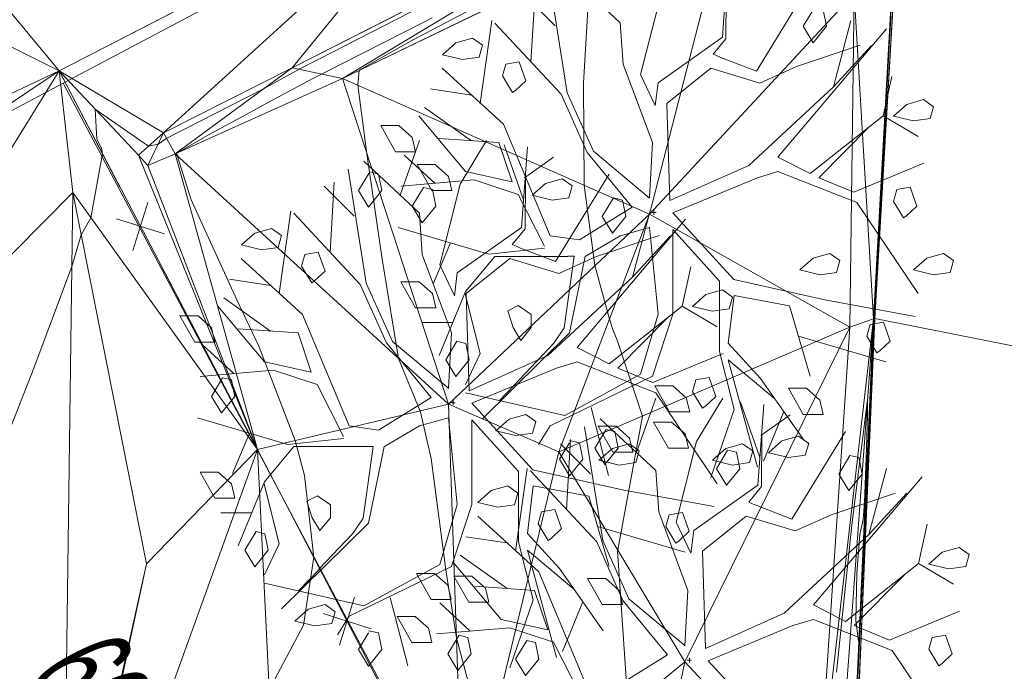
# Model space of a CAD drawing. Extents: x 79270 to 79680, y -3659241 to -3658954.
# Tile 21 of 34: x 79371 to 79388, y -3659057 to -3659046. Entities that reach past the tile are written whole.
import ezdxf
from ezdxf.enums import TextEntityAlignment as Align
from ezdxf.lldxf.tags import DXFTag

# ---------------------------------------------------------------- set-up
doc = ezdxf.new("R2010")
doc.units = 0
for name, color, linetype in [('3dFace', 7, 'Continuous'), ('BK', 7, 'Continuous'), ('BOTTOM_OF_RETAINING_WALL', 7, 'Continuous'), ('ERF_LINES', 7, 'Continuous'), ('ERF_TEXT', 7, 'Continuous'), ('FENCE', 7, 'Continuous'), ('GCONTOUR', 7, 'Continuous'), ('MCONTOUR', 7, 'Continuous'), ('TK', 7, 'Continuous'), ('TOP_OF_RETAINING_WALL', 7, 'Continuous'), ('TREES', 7, 'Continuous')]:
    doc.layers.add(name, color=color, linetype=linetype)
doc.styles.add('Arial', font='arial.ttf', dxfattribs={"height": 1})
tags = doc.linetypes.add('DOTTED500', pattern=[1.2, 0.7, -0.5]).pattern_tags.tags
tags[6:7] = [DXFTag(74, 4), DXFTag(75, 0), DXFTag(340, '0'), DXFTag(46, 0.0), DXFTag(50, 0.0), DXFTag(44, 0.0), DXFTag(45, 0.0)]
tags[4:5] = [DXFTag(74, 4), DXFTag(75, 0), DXFTag(340, '0'), DXFTag(46, 0.0), DXFTag(50, 0.0), DXFTag(44, 0.0), DXFTag(45, 0.0)]

msp = doc.modelspace()

# ---------------------------------------------------------------- linework, layer by layer
at = {"layer": '3dFace', "color": 142, "linetype": 'Continuous', "lineweight": 0, "transparency": 33554687}
for points in [[(79386.344, -3659043.042, 42.421), (79397.118, -3659047.207, 42.485), (79392.359, -3659039.732, 42.466), (79386.344, -3659043.042, 42.421)], [(79366.658, -3659044.007, 44.6), (79372.125, -3659046.734, 44.598), (79368.678, -3659042.576, 44.617), (79366.658, -3659044.007, 44.6)], [(79368.678, -3659042.576, 44.617), (79372.125, -3659046.734, 44.598), (79378.835, -3659043.276, 44.591), (79368.678, -3659042.576, 44.617)], [(79378.835, -3659043.276, 44.591), (79376.059, -3659046.684, 44.655), (79383.535, -3659042.873, 44.696), (79378.835, -3659043.276, 44.591)], [(79383.535, -3659042.873, 44.696), (79376.059, -3659046.684, 44.655), (79376.906, -3659046.859, 43.534), (79383.535, -3659042.873, 44.696)], [(79383.535, -3659042.873, 44.696), (79376.906, -3659046.859, 43.534), (79383.493, -3659043.683, 42.742), (79383.535, -3659042.873, 44.696)], [(79385.543, -3659045.43, 42.539), (79385.869, -3659050.915, 42.535), (79386.307, -3659043.022, 42.561), (79385.543, -3659045.43, 42.539)], [(79386.307, -3659043.022, 42.561), (79385.869, -3659050.915, 42.535), (79385.892, -3659050.912, 42.391), (79386.307, -3659043.022, 42.561)], [(79386.307, -3659043.022, 42.561), (79385.892, -3659050.912, 42.391), (79386.344, -3659043.042, 42.421), (79386.307, -3659043.022, 42.561)], [(79386.344, -3659043.042, 42.421), (79385.892, -3659050.912, 42.391), (79392.866, -3659052.293, 42.429), (79386.344, -3659043.042, 42.421)], [(79386.344, -3659043.042, 42.421), (79392.866, -3659052.293, 42.429), (79397.118, -3659047.207, 42.485), (79386.344, -3659043.042, 42.421)], [(79372.125, -3659046.734, 44.598), (79373.89, -3659047.776, 44.682), (79378.835, -3659043.276, 44.591), (79372.125, -3659046.734, 44.598)], [(79378.835, -3659043.276, 44.591), (79373.89, -3659047.776, 44.682), (79376.059, -3659046.684, 44.655), (79378.835, -3659043.276, 44.591)], [(79376.906, -3659046.859, 43.534), (79382.087, -3659049.148, 42.856), (79383.493, -3659043.683, 42.742), (79376.906, -3659046.859, 43.534)], [(79383.493, -3659043.683, 42.742), (79382.087, -3659049.148, 42.856), (79385.543, -3659045.43, 42.539), (79383.493, -3659043.683, 42.742)], [(79366.658, -3659044.007, 44.6), (79365.286, -3659049.965, 44.713), (79372.125, -3659046.734, 44.598), (79366.658, -3659044.007, 44.6)], [(79385.543, -3659045.43, 42.539), (79382.087, -3659049.148, 42.856), (79385.468, -3659051.055, 42.55), (79385.543, -3659045.43, 42.539)], [(79385.543, -3659045.43, 42.539), (79385.468, -3659051.055, 42.55), (79385.869, -3659050.915, 42.535), (79385.543, -3659045.43, 42.539)], [(79366.87, -3659050.25, 44.118), (79372.125, -3659046.734, 44.598), (79365.286, -3659049.965, 44.713), (79366.87, -3659050.25, 44.118)], [(79372.125, -3659046.734, 44.598), (79366.87, -3659050.25, 44.118), (79368.376, -3659052.805, 44.689), (79372.125, -3659046.734, 44.598)], [(79368.376, -3659052.805, 44.689), (79372.358, -3659048.786, 44.538), (79372.125, -3659046.734, 44.598), (79368.376, -3659052.805, 44.689)], [(79375.473, -3659053.12, 44.15), (79372.125, -3659046.734, 44.598), (79372.358, -3659048.786, 44.538), (79375.473, -3659053.12, 44.15)], [(79372.125, -3659046.734, 44.598), (79373.465, -3659048.154, 44.382), (79373.89, -3659047.776, 44.682), (79372.125, -3659046.734, 44.598)], [(79372.125, -3659046.734, 44.598), (79375.473, -3659053.12, 44.15), (79373.465, -3659048.154, 44.382), (79372.125, -3659046.734, 44.598)], [(79376.059, -3659046.684, 44.655), (79373.89, -3659047.776, 44.682), (79374.087, -3659048.131, 44.004), (79376.059, -3659046.684, 44.655)], [(79376.059, -3659046.684, 44.655), (79374.087, -3659048.131, 44.004), (79376.906, -3659046.859, 43.534), (79376.059, -3659046.684, 44.655)], [(79374.087, -3659048.131, 44.004), (79378.697, -3659052.358, 43.387), (79376.906, -3659046.859, 43.534), (79374.087, -3659048.131, 44.004)], [(79376.906, -3659046.859, 43.534), (79378.697, -3659052.358, 43.387), (79382.087, -3659049.148, 42.856), (79376.906, -3659046.859, 43.534)], [(79373.89, -3659047.776, 44.682), (79373.465, -3659048.154, 44.382), (79373.621, -3659048.328, 44.157), (79373.89, -3659047.776, 44.682)], [(79373.89, -3659047.776, 44.682), (79373.621, -3659048.328, 44.157), (79374.087, -3659048.131, 44.004), (79373.89, -3659047.776, 44.682)], [(79373.465, -3659048.154, 44.382), (79375.473, -3659053.12, 44.15), (79373.621, -3659048.328, 44.157), (79373.465, -3659048.154, 44.382)], [(79374.087, -3659048.131, 44.004), (79373.621, -3659048.328, 44.157), (79375.473, -3659053.12, 44.15), (79374.087, -3659048.131, 44.004)], [(79374.087, -3659048.131, 44.004), (79375.473, -3659053.12, 44.15), (79378.697, -3659052.358, 43.387), (79374.087, -3659048.131, 44.004)], [(79368.376, -3659052.805, 44.689), (79372.189, -3659061.401, 44.153), (79372.358, -3659048.786, 44.538), (79368.376, -3659052.805, 44.689)], [(79373.601, -3659055.047, 44.205), (79372.358, -3659048.786, 44.538), (79372.189, -3659061.401, 44.153), (79373.601, -3659055.047, 44.205)], [(79373.601, -3659055.047, 44.205), (79375.473, -3659053.12, 44.15), (79372.358, -3659048.786, 44.538), (79373.601, -3659055.047, 44.205)], [(79382.087, -3659049.148, 42.856), (79378.697, -3659052.358, 43.387), (79380.561, -3659053.158, 43.181), (79382.087, -3659049.148, 42.856)], [(79382.087, -3659049.148, 42.856), (79380.561, -3659053.158, 43.181), (79385.468, -3659051.055, 42.55), (79382.087, -3659049.148, 42.856)], [(79366.241, -3659056.842, 44.5), (79372.189, -3659061.401, 44.153), (79366.87, -3659050.25, 44.118), (79366.241, -3659056.842, 44.5)], [(79368.376, -3659052.805, 44.689), (79366.87, -3659050.25, 44.118), (79372.189, -3659061.401, 44.153), (79368.376, -3659052.805, 44.689)], [(79385.468, -3659051.055, 42.55), (79384.928, -3659059.114, 42.577), (79385.869, -3659050.915, 42.535), (79385.468, -3659051.055, 42.55)], [(79385.869, -3659050.915, 42.535), (79384.928, -3659059.114, 42.577), (79385.276, -3659058.994, 42.328), (79385.869, -3659050.915, 42.535)], [(79385.869, -3659050.915, 42.535), (79385.276, -3659058.994, 42.328), (79385.367, -3659061.963, 42.464), (79385.869, -3659050.915, 42.535)], [(79385.869, -3659050.915, 42.535), (79385.367, -3659061.963, 42.464), (79385.892, -3659050.912, 42.391), (79385.869, -3659050.915, 42.535)], [(79385.892, -3659050.912, 42.391), (79385.367, -3659061.963, 42.464), (79385.412, -3659061.969, 42.311), (79385.892, -3659050.912, 42.391)], [(79385.892, -3659050.912, 42.391), (79385.412, -3659061.969, 42.311), (79392.866, -3659052.293, 42.429), (79385.892, -3659050.912, 42.391)], [(79385.468, -3659051.055, 42.55), (79380.561, -3659053.158, 43.181), (79382.686, -3659056.702, 42.793), (79385.468, -3659051.055, 42.55)], [(79385.468, -3659051.055, 42.55), (79382.686, -3659056.702, 42.793), (79384.928, -3659059.114, 42.577), (79385.468, -3659051.055, 42.55)], [(79375.473, -3659053.12, 44.15), (79378.952, -3659059.784, 43.6), (79378.697, -3659052.358, 43.387), (79375.473, -3659053.12, 44.15)], [(79378.697, -3659052.358, 43.387), (79378.952, -3659059.784, 43.6), (79380.561, -3659053.158, 43.181), (79378.697, -3659052.358, 43.387)], [(79392.866, -3659052.293, 42.429), (79385.412, -3659061.969, 42.311), (79389.718, -3659063.152, 42.381), (79392.866, -3659052.293, 42.429)], [(79371.866, -3659063.104, 43.888), (79375.473, -3659053.12, 44.15), (79373.601, -3659055.047, 44.205), (79371.866, -3659063.104, 43.888)], [(79371.866, -3659063.104, 43.888), (79375.834, -3659060.497, 43.877), (79375.473, -3659053.12, 44.15), (79371.866, -3659063.104, 43.888)], [(79375.834, -3659060.497, 43.877), (79378.952, -3659059.784, 43.6), (79375.473, -3659053.12, 44.15), (79375.834, -3659060.497, 43.877)], [(79380.561, -3659053.158, 43.181), (79378.952, -3659059.784, 43.6), (79382.686, -3659056.702, 42.793), (79380.561, -3659053.158, 43.181)], [(79372.189, -3659061.401, 44.153), (79371.866, -3659063.104, 43.888), (79373.601, -3659055.047, 44.205), (79372.189, -3659061.401, 44.153)], [(79382.686, -3659056.702, 42.793), (79378.952, -3659059.784, 43.6), (79382.065, -3659059.69, 42.894), (79382.686, -3659056.702, 42.793)], [(79382.686, -3659056.702, 42.793), (79382.065, -3659059.69, 42.894), (79384.928, -3659059.114, 42.577), (79382.686, -3659056.702, 42.793)], [(79367.838, -3659060.694, 44.17), (79372.189, -3659061.401, 44.153), (79366.241, -3659056.842, 44.5), (79367.838, -3659060.694, 44.17)]]:
    msp.add_3dface(points, dxfattribs=at)
at = {"layer": 'BK', "color": 9, "linetype": 'DOTTED500', "lineweight": 9, "transparency": 33554687}
for p, q in [((79386.344, -3659043.042, 42.321), (79385.892, -3659050.912, 42.291)), ((79385.892, -3659050.912, 42.291), (79385.412, -3659061.969, 42.211))]:
    msp.add_line(p, q, dxfattribs=at)
at = {"layer": 'BOTTOM_OF_RETAINING_WALL', "color": 253, "linetype": 'DOTTED500', "lineweight": 9, "transparency": 33554687}
for p, q in [((79376.906, -3659046.859, 43.434), (79383.493, -3659043.683, 42.642)), ((79374.087, -3659048.131, 43.904), (79376.906, -3659046.859, 43.434)), ((79373.621, -3659048.328, 44.057), (79374.087, -3659048.131, 43.904))]:
    msp.add_line(p, q, dxfattribs=at)
at = {"layer": 'ERF_LINES', "color": 9, "linetype": 'Continuous', "lineweight": 9, "transparency": 33554687}
for p, q in [((79372.196, -3659046.94), (79382.999, -3659041.219)), ((79365.457, -3659050.508), (79372.196, -3659046.94)), ((79382.023, -3659065.498), (79372.196, -3659046.94))]:
    msp.add_line(p, q, dxfattribs=at)
at = {"layer": 'FENCE', "color": 1, "linetype": 'Continuous', "lineweight": 9, "transparency": 33554687}
for p, q in [((79372.125, -3659046.734, 44.495), (79375.236, -3659045.131, 44.498)), ((79373.151, -3659048.692, 44.578), (79372.125, -3659046.734, 44.05)), ((79373.373, -3659049.761, 44.314), (79373.626, -3659048.951, 44.05)), ((79373.905, -3659049.482, 44.314), (79373.095, -3659049.23, 44.05)), ((79375.473, -3659053.12, 44.267), (79373.848, -3659050.02, 44.05)), ((79376.638, -3659055.352, 44.122), (79375.473, -3659053.12, 43.5)), ((79376.858, -3659056.421, 43.811), (79377.112, -3659055.612, 43.5)), ((79377.39, -3659056.144, 43.811), (79376.58, -3659055.889, 43.5)), ((79378.952, -3659059.784, 43.756), (79377.332, -3659056.681, 43.5))]:
    msp.add_line(p, q, dxfattribs=at)
at = {"layer": 'GCONTOUR', "color": 9, "linetype": 'Continuous', "lineweight": 9, "transparency": 33554687}
for p, q in [((79378.077, -3659046.22, 43.5), (79382.854, -3659043.708, 43.5)), ((79378.275, -3659045.633, 44.5), (79376.51, -3659046.533, 44.5)), ((79385.983, -3659048.929, 42.5), (79386.158, -3659045.854, 42.5)), ((79377.189, -3659046.723, 43.5), (79378.077, -3659046.22, 43.5)), ((79376.51, -3659046.533, 44.5), (79376.179, -3659046.707, 44.5)), ((79376.179, -3659046.707, 44.5), (79375.589, -3659047.029, 44.5)), ((79377.166, -3659046.974, 43.5), (79377.189, -3659046.723, 43.5)), ((79375.589, -3659047.029, 44.5), (79373.943, -3659047.871, 44.5)), ((79377.321, -3659048.132, 43.5), (79377.166, -3659046.974, 43.5)), ((79373.632, -3659048.005, 44.5), (79372.733, -3659047.378, 44.5)), ((79372.733, -3659047.378, 44.5), (79372.761, -3659047.884, 44.5)), ((79372.761, -3659047.884, 44.5), (79372.842, -3659048.035, 44.5)), ((79373.943, -3659047.871, 44.5), (79373.797, -3659047.967, 44.5)), ((79372.842, -3659048.035, 44.5), (79372.858, -3659048.131, 44.5)), ((79373.797, -3659047.967, 44.5), (79373.632, -3659048.005, 44.5)), ((79372.858, -3659048.131, 44.5), (79372.663, -3659049.211, 44.5)), ((79377.579, -3659049.91, 43.5), (79377.321, -3659048.132, 43.5)), ((79385.875, -3659050.914, 42.5), (79385.983, -3659048.929, 42.5)), ((79372.663, -3659049.211, 44.5), (79372.5, -3659049.501, 44.5)), ((79372.5, -3659049.501, 44.5), (79372.341, -3659050.032, 44.5)), ((79372.341, -3659050.032, 44.5), (79371.697, -3659051.747, 44.5)), ((79377.853, -3659051.585, 43.5), (79377.579, -3659049.91, 43.5)), ((79385.86, -3659051.281, 42.5), (79385.871, -3659051.016, 42.5)), ((79385.871, -3659051.016, 42.5), (79385.874, -3659050.931, 42.5)), ((79385.874, -3659050.931, 42.5), (79385.875, -3659050.914, 42.5)), ((79385.642, -3659055.978, 42.5), (79385.86, -3659051.281, 42.5)), ((79378.22, -3659052.471, 43.5), (79377.853, -3659051.585, 43.5)), ((79371.697, -3659051.747, 44.5), (79371.029, -3659053.453, 44.5)), ((79385.502, -3659054.393, 42.5), (79385.769, -3659052.282, 42.5)), ((79385.769, -3659052.282, 42.5), (79385.768, -3659052.551, 42.5)), ((79378.225, -3659052.489, 43.5), (79378.22, -3659052.471, 43.5)), ((79378.402, -3659053.273, 43.5), (79378.225, -3659052.489, 43.5)), ((79385.768, -3659052.551, 42.5), (79385.746, -3659053.261, 42.5)), ((79378.649, -3659055.151, 43.5), (79378.402, -3659053.273, 43.5)), ((79385.746, -3659053.261, 42.5), (79385.716, -3659054.006, 42.5)), ((79385.716, -3659054.006, 42.5), (79385.696, -3659054.301, 42.5)), ((79385.696, -3659054.301, 42.5), (79385.636, -3659054.556, 42.5)), ((79385.241, -3659056.875, 42.5), (79385.502, -3659054.393, 42.5)), ((79385.636, -3659054.556, 42.5), (79385.586, -3659055.213, 42.5)), ((79378.832, -3659056.297, 43.5), (79378.649, -3659055.151, 43.5)), ((79385.586, -3659055.213, 42.5), (79385.572, -3659056.007, 42.5)), ((79385.572, -3659056.007, 42.5), (79385.614, -3659056.354, 42.5)), ((79385.628, -3659056.259, 42.5), (79385.642, -3659055.978, 42.5)), ((79379.336, -3659058.202, 43.5), (79378.832, -3659056.297, 43.5)), ((79385.614, -3659056.354, 42.5), (79385.621, -3659056.365, 42.5)), ((79385.621, -3659056.365, 42.5), (79385.628, -3659056.259, 42.5))]:
    msp.add_line(p, q, dxfattribs=at)
at = {"layer": 'MCONTOUR', "color": 9, "linetype": 'Continuous', "lineweight": 9, "transparency": 33554687}
for p, q in [((79380.972, -3659046.939, 43), (79381.079, -3659045.226, 43)), ((79376.554, -3659046.786, 44), (79378.303, -3659045.899, 44)), ((79378.303, -3659045.899, 44), (79378.422, -3659045.839, 44)), ((79376.093, -3659047.031, 44), (79376.41, -3659046.862, 44)), ((79376.41, -3659046.862, 44), (79376.554, -3659046.786, 44)), ((79375.695, -3659047.245, 44), (79376.093, -3659047.031, 44)), ((79380.987, -3659048.662, 43), (79380.972, -3659046.939, 43)), ((79375.218, -3659047.503, 44), (79375.695, -3659047.245, 44)), ((79374.66, -3659047.805, 44), (79375.218, -3659047.503, 44)), ((79374.111, -3659048.12, 44), (79374.66, -3659047.805, 44)), ((79374.117, -3659048.159, 44), (79374.111, -3659048.12, 44)), ((79374.357, -3659048.91, 44), (79374.117, -3659048.159, 44)), ((79381.168, -3659050.018, 43), (79380.987, -3659048.662, 43)), ((79375.124, -3659050.594, 44), (79374.357, -3659048.91, 44)), ((79381.411, -3659050.924, 43), (79381.168, -3659050.018, 43)), ((79375.499, -3659051.379, 44), (79375.124, -3659050.594, 44)), ((79381.476, -3659051.114, 43), (79381.411, -3659050.924, 43)), ((79381.544, -3659051.275, 43), (79381.476, -3659051.114, 43)), ((79376.107, -3659052.97, 44), (79375.499, -3659051.379, 44)), ((79381.969, -3659052.555, 43), (79381.544, -3659051.275, 43)), ((79381.552, -3659054.811, 43), (79381.969, -3659052.555, 43)), ((79376.267, -3659053.559, 44), (79376.107, -3659052.97, 44)), ((79376.422, -3659054.938, 44), (79376.267, -3659053.559, 44)), ((79381.551, -3659054.828, 43), (79381.552, -3659054.811, 43)), ((79381.728, -3659057.492, 43), (79381.551, -3659054.828, 43)), ((79376.252, -3659056.083, 44), (79376.422, -3659054.938, 44)), ((79375.671, -3659057.174, 44), (79376.252, -3659056.083, 44))]:
    msp.add_line(p, q, dxfattribs=at)
at = {"layer": 'TK', "color": 55, "linetype": 'Continuous', "lineweight": 9, "transparency": 33554687}
for p, q in [((79386.307, -3659043.022, 42.461), (79385.869, -3659050.915, 42.435)), ((79385.869, -3659050.915, 42.435), (79385.367, -3659061.963, 42.364))]:
    msp.add_line(p, q, dxfattribs=at)
at = {"layer": 'TOP_OF_RETAINING_WALL', "color": 253, "linetype": 'Continuous', "lineweight": 9, "transparency": 33554687}
for p, q in [((79376.059, -3659046.684, 44.555), (79383.535, -3659042.873, 44.596)), ((79373.89, -3659047.776, 44.582), (79376.059, -3659046.684, 44.555)), ((79373.465, -3659048.154, 44.282), (79373.89, -3659047.776, 44.582))]:
    msp.add_line(p, q, dxfattribs=at)
at = {"layer": 'TREES', "color": 112, "linetype": 'Continuous', "lineweight": 9, "transparency": 33554687}
for p, q in [((79383.319, -3659046.165), (79383.418, -3659044.805)), ((79381.595, -3659045.921), (79380.659, -3659045.048)), ((79380.7, -3659047.102), (79380.395, -3659045.181)), ((79380.088, -3659046.579), (79380.157, -3659045.398)), ((79383.378, -3659046.19), (79383.385, -3659045.332)), ((79383.893, -3659046.74), (79384.795, -3659045.263)), ((79380.496, -3659045.974), (79379.988, -3659045.469)), ((79381.939, -3659046.793), (79382.285, -3659045.432)), ((79384.872, -3659045.667), (79384.682, -3659045.981)), ((79385.077, -3659045.981), (79385.021, -3659045.702)), ((79379.23, -3659047.281), (79379.427, -3659045.885)), ((79385.191, -3659047.002), (79385.487, -3659045.885)), ((79380.598, -3659047.126), (79379.479, -3659045.926)), ((79381.644, -3659046.618), (79381.595, -3659045.921)), ((79386.088, -3659046.025), (79384.255, -3659048.188)), ((79384.682, -3659045.981), (79384.852, -3659046.26)), ((79384.852, -3659046.26), (79385.077, -3659045.981)), ((79379.101, -3659046.181), (79378.819, -3659046.26)), ((79379.27, -3659046.301), (79379.101, -3659046.181)), ((79382.235, -3659046.932), (79383.319, -3659046.165)), ((79383.163, -3659046.454), (79383.378, -3659046.19)), ((79378.819, -3659046.26), (79378.594, -3659046.46)), ((79379.213, -3659046.5), (79379.27, -3659046.301)), ((79384.569, -3659046.66), (79385.641, -3659046.301)), ((79385.191, -3659047.002), (79385.832, -3659046.304)), ((79378.594, -3659046.46), (79378.932, -3659046.54)), ((79378.932, -3659046.54), (79379.213, -3659046.5)), ((79383.267, -3659046.499), (79383.163, -3659046.454)), ((79383.273, -3659046.5), (79383.893, -3659046.74)), ((79379.624, -3659047.63), (79378.59, -3659046.688)), ((79379.665, -3659046.62), (79379.609, -3659046.819)), ((79379.89, -3659046.58), (79379.665, -3659046.62)), ((79380.003, -3659046.899), (79379.89, -3659046.58)), ((79382.137, -3659047.943), (79381.644, -3659046.618)), ((79382.383, -3659047.281), (79383.122, -3659046.688)), ((79383.122, -3659046.688), (79383.949, -3659046.939)), ((79383.949, -3659046.939), (79384.569, -3659046.66)), ((79379.609, -3659046.819), (79379.778, -3659047.099)), ((79379.834, -3659047.059), (79380.003, -3659046.899)), ((79382.186, -3659047.316), (79381.939, -3659046.793)), ((79386.029, -3659047.49), (79386.177, -3659046.827)), ((79379.082, -3659047.141), (79378.392, -3659047.037)), ((79379.778, -3659047.099), (79379.834, -3659047.059)), ((79382.186, -3659047.316), (79382.235, -3659046.932)), ((79383.763, -3659048.327), (79385.191, -3659047.002)), ((79381.039, -3659048.111), (79380.598, -3659047.126)), ((79381.141, -3659048.086), (79380.7, -3659047.102)), ((79386.712, -3659047.218), (79386.43, -3659047.298)), ((79386.881, -3659047.338), (79386.712, -3659047.218)), ((79379.085, -3659047.911), (79378.294, -3659047.35)), ((79382.433, -3659048.92), (79382.383, -3659047.281)), ((79386.43, -3659047.298), (79386.204, -3659047.498)), ((79386.825, -3659047.538), (79386.881, -3659047.338)), ((79378.984, -3659048.432), (79378.195, -3659047.49)), ((79384.797, -3659048.466), (79386.029, -3659047.49)), ((79386.029, -3659047.49), (79386.62, -3659047.839)), ((79386.204, -3659047.498), (79386.542, -3659047.578)), ((79386.542, -3659047.578), (79386.825, -3659047.538)), ((79377.556, -3659047.657), (79377.804, -3659048.097)), ((79377.556, -3659047.657), (79377.861, -3659047.657)), ((79378.086, -3659047.857), (79377.861, -3659047.657)), ((79380.412, -3659049.513), (79379.624, -3659047.63)), ((79384.945, -3659048.536), (79385.792, -3659047.678)), ((79378.142, -3659048.097), (79378.086, -3659047.857)), ((79379.548, -3659047.942), (79378.54, -3659047.874)), ((79377.881, -3659048.828), (79378.205, -3659047.909)), ((79378.895, -3659048.642), (79379.338, -3659047.909)), ((79379.548, -3659047.942), (79379.772, -3659048.606)), ((79379.963, -3659048.911), (79379.634, -3659047.979)), ((79379.929, -3659049.375), (79380.028, -3659048.015)), ((79382.086, -3659048.875), (79382.137, -3659047.943)), ((79377.804, -3659048.097), (79378.142, -3659048.097)), ((79378.465, -3659048.628), (79377.949, -3659048.153)), ((79379.978, -3659048.538), (79380.471, -3659048.189)), ((79381.795, -3659049.032), (79381.039, -3659048.111)), ((79382.09, -3659048.879), (79381.141, -3659048.086)), ((79384.255, -3659048.188), (79384.797, -3659048.466)), ((79377.31, -3659050.312), (79377.005, -3659048.391)), ((79378.205, -3659049.131), (79377.269, -3659048.258)), ((79378.169, -3659048.313), (79378.417, -3659048.752)), ((79378.169, -3659048.313), (79378.473, -3659048.313)), ((79378.699, -3659048.513), (79378.473, -3659048.313)), ((79382.433, -3659048.92), (79383.763, -3659048.327)), ((79385.536, -3659048.781), (79386.719, -3659048.292)), ((79377.367, -3659048.438), (79377.177, -3659048.752)), ((79377.367, -3659048.438), (79377.515, -3659048.473)), ((79377.571, -3659048.752), (79377.515, -3659048.473)), ((79378.755, -3659048.752), (79378.699, -3659048.513)), ((79379.772, -3659048.606), (79378.984, -3659048.432)), ((79379.988, -3659049.4), (79379.995, -3659048.542)), ((79380.616, -3659048.553), (79380.334, -3659048.632)), ((79380.503, -3659049.95), (79381.405, -3659048.473)), ((79380.785, -3659048.672), (79380.616, -3659048.553)), ((79382.481, -3659049.129), (79383.91, -3659048.536)), ((79383.91, -3659048.536), (79384.255, -3659048.432)), ((79384.255, -3659048.432), (79385.586, -3659048.955)), ((79384.945, -3659048.536), (79385.536, -3659048.781)), ((79377.106, -3659049.184), (79376.598, -3659048.679)), ((79376.698, -3659049.789), (79376.767, -3659048.608)), ((79379.131, -3659048.572), (79377.899, -3659048.676)), ((79378.276, -3659048.7), (79378.086, -3659049.014)), ((79378.276, -3659048.7), (79378.424, -3659048.735)), ((79378.549, -3659050.003), (79378.895, -3659048.642)), ((79379.87, -3659048.816), (79379.131, -3659048.572)), ((79380.334, -3659048.632), (79380.108, -3659048.832)), ((79380.728, -3659048.872), (79380.785, -3659048.672)), ((79386.486, -3659048.695), (79386.261, -3659048.735)), ((79386.599, -3659049.014), (79386.486, -3659048.695)), ((79377.177, -3659048.752), (79377.346, -3659049.031)), ((79377.346, -3659049.031), (79377.571, -3659048.752)), ((79378.417, -3659048.752), (79378.755, -3659048.752)), ((79378.481, -3659049.014), (79378.424, -3659048.735)), ((79380.314, -3659049.688), (79379.87, -3659048.816)), ((79380.108, -3659048.832), (79380.447, -3659048.912)), ((79380.447, -3659048.912), (79380.728, -3659048.872)), ((79381.482, -3659048.877), (79381.292, -3659049.191)), ((79381.482, -3659048.877), (79381.631, -3659048.912)), ((79386.261, -3659048.735), (79386.204, -3659048.935)), ((79378.086, -3659049.014), (79378.255, -3659049.294)), ((79378.255, -3659049.294), (79378.481, -3659049.014)), ((79381.795, -3659049.032), (79380.905, -3659049.583)), ((79381.687, -3659049.191), (79381.631, -3659048.912)), ((79385.586, -3659048.955), (79386.62, -3659050.49)), ((79386.204, -3659048.935), (79386.373, -3659049.214)), ((79386.43, -3659049.174), (79386.599, -3659049.014)), ((79375.84, -3659050.491), (79376.037, -3659049.095)), ((79377.208, -3659050.336), (79376.089, -3659049.136)), ((79378.254, -3659049.828), (79378.205, -3659049.131)), ((79381.292, -3659049.191), (79381.462, -3659049.47)), ((79381.462, -3659049.47), (79381.687, -3659049.191)), ((79381.801, -3659050.212), (79382.097, -3659049.095)), ((79382.163, -3659049.122), (79382.125, -3659049.122)), ((79382.163, -3659049.122), (79382.163, -3659049.084)), ((79382.163, -3659049.122), (79382.163, -3659049.159)), ((79382.163, -3659049.122), (79382.2, -3659049.122)), ((79383.511, -3659050.255), (79382.481, -3659049.129)), ((79386.373, -3659049.214), (79386.43, -3659049.174)), ((79375.711, -3659049.391), (79375.429, -3659049.47)), ((79375.88, -3659049.511), (79375.711, -3659049.391)), ((79379.378, -3659049.827), (79377.85, -3659049.374)), ((79378.845, -3659050.142), (79379.929, -3659049.375)), ((79382.698, -3659049.235), (79380.865, -3659051.398)), ((79382.088, -3659049.374), (79381.595, -3659049.513)), ((79382.088, -3659049.374), (79382.235, -3659050.839)), ((79375.429, -3659049.47), (79375.204, -3659049.67)), ((79375.823, -3659049.71), (79375.88, -3659049.511)), ((79379.773, -3659049.664), (79379.988, -3659049.4)), ((79380.905, -3659049.583), (79380.412, -3659049.513)), ((79381.595, -3659049.513), (79381.004, -3659049.862)), ((79381.179, -3659049.87), (79382.251, -3659049.511)), ((79381.801, -3659050.212), (79382.442, -3659049.514)), ((79382.481, -3659049.408), (79383.27, -3659050.281)), ((79382.481, -3659049.408), (79382.481, -3659050.839)), ((79375.204, -3659049.67), (79375.542, -3659049.75)), ((79375.542, -3659049.75), (79375.823, -3659049.71)), ((79378.73, -3659049.635), (79378.441, -3659050.315)), ((79380.314, -3659049.722), (79379.378, -3659049.827)), ((79379.877, -3659049.709), (79379.773, -3659049.664)), ((79379.883, -3659049.71), (79380.503, -3659049.95)), ((79376.275, -3659049.83), (79376.219, -3659050.029)), ((79376.5, -3659049.79), (79376.275, -3659049.83)), ((79376.613, -3659050.109), (79376.5, -3659049.79)), ((79378.747, -3659051.153), (79378.254, -3659049.828)), ((79379.477, -3659049.862), (79378.984, -3659050.455)), ((79380.711, -3659049.862), (79379.477, -3659049.862)), ((79380.559, -3659050.149), (79381.179, -3659049.87)), ((79380.816, -3659049.86), (79380.646, -3659051.067)), ((79380.711, -3659049.86), (79380.816, -3659049.86)), ((79381, -3659049.86), (79380.737, -3659051.151)), ((79381, -3659049.862), (79381.004, -3659049.862)), ((79385.133, -3659049.812), (79384.852, -3659049.893)), ((79385.302, -3659049.933), (79385.133, -3659049.812)), ((79387.05, -3659049.812), (79386.768, -3659049.893)), ((79387.219, -3659049.933), (79387.05, -3659049.812)), ((79376.234, -3659050.84), (79375.2, -3659049.898)), ((79376.219, -3659050.029), (79376.388, -3659050.309)), ((79378.796, -3659050.526), (79378.549, -3659050.003)), ((79378.993, -3659050.491), (79379.732, -3659049.898)), ((79379.732, -3659049.898), (79380.559, -3659050.149)), ((79382.639, -3659050.7), (79382.787, -3659050.037)), ((79384.852, -3659049.893), (79384.626, -3659050.092)), ((79385.246, -3659050.132), (79385.302, -3659049.933)), ((79386.768, -3659049.893), (79386.542, -3659050.092)), ((79387.163, -3659050.132), (79387.219, -3659049.933)), ((79376.444, -3659050.269), (79376.613, -3659050.109)), ((79378.796, -3659050.526), (79378.845, -3659050.142)), ((79380.373, -3659051.537), (79381.801, -3659050.212)), ((79384.626, -3659050.092), (79384.964, -3659050.172)), ((79384.964, -3659050.172), (79385.246, -3659050.132)), ((79386.542, -3659050.092), (79386.881, -3659050.172)), ((79386.881, -3659050.172), (79387.163, -3659050.132)), ((79375.692, -3659050.351), (79375.002, -3659050.247)), ((79376.388, -3659050.309), (79376.444, -3659050.269)), ((79377.649, -3659051.321), (79377.208, -3659050.336)), ((79377.751, -3659051.296), (79377.31, -3659050.312)), ((79377.894, -3659050.292), (79378.199, -3659050.292)), ((79377.894, -3659050.292), (79378.142, -3659050.731)), ((79378.424, -3659050.491), (79378.199, -3659050.292)), ((79383.27, -3659050.281), (79383.27, -3659051.467)), ((79383.511, -3659050.255), (79385.044, -3659050.594)), ((79378.481, -3659050.731), (79378.424, -3659050.491)), ((79378.984, -3659050.455), (79378.54, -3659051.536)), ((79378.97, -3659050.471), (79379.23, -3659051.501)), ((79379.043, -3659052.13), (79378.993, -3659050.491)), ((79383.04, -3659050.508), (79382.814, -3659050.708)), ((79383.322, -3659050.428), (79383.04, -3659050.508)), ((79383.491, -3659050.548), (79383.322, -3659050.428)), ((79383.516, -3659050.524), (79383.418, -3659051.327)), ((79383.435, -3659050.748), (79383.491, -3659050.548)), ((79383.516, -3659050.524), (79384.453, -3659050.699)), ((79375.594, -3659051.642), (79374.805, -3659050.7)), ((79375.695, -3659051.121), (79374.904, -3659050.56)), ((79379.699, -3659050.782), (79379.874, -3659050.689)), ((79379.874, -3659050.689), (79380.094, -3659050.844)), ((79381.407, -3659051.676), (79382.639, -3659050.7)), ((79382.639, -3659050.7), (79383.23, -3659051.049)), ((79382.814, -3659050.708), (79383.152, -3659050.788)), ((79384.453, -3659050.699), (79384.797, -3659051.885)), ((79385.044, -3659050.594), (79386.571, -3659050.874)), ((79374.166, -3659050.867), (79374.414, -3659051.307)), ((79374.166, -3659050.867), (79374.471, -3659050.867)), ((79374.696, -3659051.067), (79374.471, -3659050.867)), ((79377.022, -3659052.723), (79376.234, -3659050.84)), ((79378.142, -3659050.731), (79378.481, -3659050.731)), ((79379.786, -3659051.062), (79379.699, -3659050.782)), ((79380.094, -3659050.844), (79380.094, -3659051.062)), ((79382.235, -3659050.839), (79381.939, -3659051.85)), ((79382.481, -3659050.839), (79382.137, -3659051.885)), ((79383.152, -3659050.788), (79383.435, -3659050.748)), ((79378.769, -3659050.978), (79378.245, -3659050.978)), ((79381.555, -3659051.746), (79382.402, -3659050.888)), ((79385.81, -3659051.01), (79385.754, -3659051.209)), ((79386.035, -3659050.97), (79385.81, -3659051.01)), ((79386.148, -3659051.29), (79386.035, -3659050.97)), ((79374.752, -3659051.307), (79374.696, -3659051.067)), ((79376.158, -3659051.152), (79375.15, -3659051.084)), ((79376.158, -3659051.152), (79376.382, -3659051.816)), ((79378.696, -3659052.085), (79378.747, -3659051.153)), ((79380.737, -3659051.151), (79379.268, -3659052.6)), ((79379.918, -3659051.279), (79379.786, -3659051.062)), ((79380.094, -3659051.062), (79379.918, -3659051.279)), ((79380.646, -3659051.067), (79380.475, -3659051.328)), ((79384.6, -3659051.208), (79386.078, -3659051.641)), ((79385.754, -3659051.209), (79385.923, -3659051.489)), ((79374.414, -3659051.307), (79374.752, -3659051.307)), ((79375.075, -3659051.838), (79374.559, -3659051.363)), ((79378.405, -3659052.242), (79377.649, -3659051.321)), ((79378.7, -3659052.089), (79377.751, -3659051.296)), ((79378.84, -3659051.294), (79378.65, -3659051.609)), ((79378.84, -3659051.294), (79378.988, -3659051.33)), ((79379.044, -3659051.609), (79378.988, -3659051.33)), ((79380.475, -3659051.328), (79379.898, -3659051.931)), ((79383.418, -3659051.327), (79383.959, -3659051.92)), ((79385.979, -3659051.449), (79386.148, -3659051.29)), ((79379.23, -3659051.501), (79378.984, -3659052.025)), ((79379.043, -3659052.13), (79380.373, -3659051.537)), ((79380.865, -3659051.398), (79381.407, -3659051.676)), ((79382.146, -3659051.991), (79383.329, -3659051.502)), ((79383.27, -3659051.467), (79383.516, -3659052.443)), ((79385.923, -3659051.489), (79385.979, -3659051.449)), ((79376.382, -3659051.816), (79375.594, -3659051.642)), ((79378.65, -3659051.609), (79378.819, -3659051.888)), ((79378.819, -3659051.888), (79379.044, -3659051.609)), ((79380.52, -3659051.746), (79380.865, -3659051.642)), ((79380.865, -3659051.642), (79382.196, -3659052.165)), ((79383.418, -3659051.606), (79383.91, -3659053.42)), ((79383.418, -3659051.606), (79384.204, -3659052.266)), ((79375.741, -3659051.782), (79374.509, -3659051.886)), ((79376.48, -3659052.026), (79375.741, -3659051.782)), ((79379.091, -3659052.339), (79380.52, -3659051.746)), ((79382.137, -3659051.885), (79380.412, -3659052.722)), ((79381.939, -3659051.85), (79380.659, -3659052.548)), ((79381.555, -3659051.746), (79382.146, -3659051.991)), ((79374.886, -3659051.91), (79374.696, -3659052.224)), ((79374.886, -3659051.91), (79375.034, -3659051.945)), ((79375.091, -3659052.224), (79375.034, -3659051.945)), ((79376.924, -3659052.898), (79376.48, -3659052.026)), ((79379.914, -3659051.924), (79379.562, -3659052.289)), ((79382.179, -3659052.048), (79382.427, -3659052.487)), ((79382.179, -3659052.048), (79382.483, -3659052.048)), ((79382.709, -3659052.247), (79382.483, -3659052.048)), ((79382.871, -3659051.945), (79382.814, -3659052.145)), ((79383.096, -3659051.905), (79382.871, -3659051.945)), ((79383.209, -3659052.224), (79383.096, -3659051.905)), ((79383.959, -3659051.92), (79384.699, -3659052.966)), ((79380.659, -3659052.548), (79378.984, -3659052.164)), ((79382.196, -3659052.165), (79383.23, -3659053.7)), ((79382.814, -3659052.145), (79382.983, -3659052.424)), ((79384.434, -3659052.088), (79384.682, -3659052.527)), ((79384.434, -3659052.088), (79384.739, -3659052.088)), ((79384.964, -3659052.287), (79384.739, -3659052.088)), ((79374.696, -3659052.224), (79374.865, -3659052.504)), ((79374.865, -3659052.504), (79375.091, -3659052.224)), ((79378.405, -3659052.242), (79377.515, -3659052.793)), ((79378.773, -3659052.332), (79378.735, -3659052.332)), ((79378.773, -3659052.332), (79378.773, -3659052.294)), ((79378.773, -3659052.332), (79378.773, -3659052.369)), ((79378.773, -3659052.332), (79378.81, -3659052.332)), ((79380.121, -3659053.465), (79379.091, -3659052.339)), ((79381.87, -3659053.172), (79382.194, -3659052.253)), ((79382.766, -3659052.487), (79382.709, -3659052.247)), ((79382.884, -3659052.986), (79383.327, -3659052.253)), ((79383.04, -3659052.384), (79383.209, -3659052.224)), ((79383.952, -3659053.255), (79383.623, -3659052.323)), ((79383.918, -3659053.719), (79384.017, -3659052.359)), ((79385.021, -3659052.527), (79384.964, -3659052.287)), ((79380.003, -3659052.527), (79379.721, -3659052.606)), ((79380.172, -3659052.646), (79380.003, -3659052.527)), ((79381.102, -3659052.409), (79381.398, -3659053.559)), ((79382.427, -3659052.487), (79382.766, -3659052.487)), ((79382.983, -3659052.424), (79383.04, -3659052.384)), ((79383.516, -3659052.443), (79383.122, -3659053.594)), ((79383.967, -3659052.882), (79384.46, -3659052.533)), ((79384.354, -3659052.478), (79384.009, -3659053.315)), ((79384.682, -3659052.527), (79385.021, -3659052.527)), ((79375.988, -3659053.037), (79374.46, -3659052.584)), ((79378.698, -3659052.584), (79378.205, -3659052.723)), ((79378.698, -3659052.584), (79378.845, -3659054.049)), ((79379.091, -3659052.618), (79379.88, -3659053.491)), ((79379.091, -3659052.618), (79379.091, -3659054.049)), ((79379.721, -3659052.606), (79379.496, -3659052.806)), ((79380.116, -3659052.846), (79380.172, -3659052.646)), ((79382.194, -3659053.475), (79381.258, -3659052.602)), ((79382.158, -3659052.657), (79382.406, -3659053.096)), ((79382.158, -3659052.657), (79382.462, -3659052.657)), ((79382.688, -3659052.857), (79382.462, -3659052.657)), ((79375.34, -3659052.845), (79375.051, -3659053.525)), ((79377.515, -3659052.793), (79377.022, -3659052.723)), ((79378.205, -3659052.723), (79377.614, -3659053.072)), ((79379.496, -3659052.806), (79379.834, -3659052.886)), ((79379.834, -3659052.886), (79380.116, -3659052.846)), ((79380.412, -3659052.722), (79380.215, -3659053.036)), ((79381.299, -3659054.656), (79380.994, -3659052.735)), ((79381.356, -3659052.782), (79381.166, -3659053.096)), ((79381.22, -3659052.727), (79381.525, -3659052.727)), ((79381.22, -3659052.727), (79381.469, -3659053.166)), ((79381.356, -3659052.782), (79381.504, -3659052.817)), ((79381.56, -3659053.096), (79381.504, -3659052.817)), ((79381.751, -3659052.926), (79381.525, -3659052.727)), ((79382.744, -3659053.096), (79382.688, -3659052.857)), ((79384.492, -3659054.294), (79385.394, -3659052.817)), ((79376.924, -3659052.932), (79375.988, -3659053.037)), ((79380.736, -3659053.005), (79380.567, -3659053.285)), ((79381.095, -3659053.528), (79380.587, -3659053.023)), ((79380.687, -3659054.133), (79380.756, -3659052.952)), ((79380.905, -3659053.005), (79380.736, -3659052.966)), ((79380.961, -3659053.285), (79380.905, -3659053.005)), ((79381.743, -3659053.022), (79381.462, -3659053.103)), ((79381.912, -3659053.143), (79381.743, -3659053.022)), ((79381.807, -3659053.166), (79381.751, -3659052.926)), ((79382.538, -3659054.347), (79382.884, -3659052.986)), ((79383.66, -3659053.022), (79383.378, -3659053.103)), ((79383.829, -3659053.143), (79383.66, -3659053.022)), ((79383.977, -3659053.744), (79383.984, -3659052.886)), ((79384.323, -3659052.976), (79384.097, -3659053.176)), ((79384.605, -3659052.897), (79384.323, -3659052.976)), ((79384.774, -3659053.016), (79384.605, -3659052.897)), ((79384.717, -3659053.216), (79384.774, -3659053.016)), ((79376.087, -3659053.072), (79375.594, -3659053.665)), ((79377.321, -3659053.072), (79376.087, -3659053.072)), ((79377.426, -3659053.07), (79377.256, -3659054.277)), ((79377.321, -3659053.07), (79377.426, -3659053.07)), ((79377.61, -3659053.07), (79377.347, -3659054.361)), ((79377.61, -3659053.072), (79377.614, -3659053.072)), ((79381.166, -3659053.096), (79381.335, -3659053.375)), ((79381.462, -3659053.103), (79381.236, -3659053.302)), ((79381.335, -3659053.375), (79381.56, -3659053.096)), ((79381.469, -3659053.166), (79381.807, -3659053.166)), ((79381.856, -3659053.342), (79381.912, -3659053.143)), ((79382.406, -3659053.096), (79382.744, -3659053.096)), ((79383.378, -3659053.103), (79383.152, -3659053.302)), ((79383.407, -3659053.13), (79383.216, -3659053.445)), ((79383.407, -3659053.13), (79383.555, -3659053.166)), ((79383.611, -3659053.445), (79383.555, -3659053.166)), ((79383.773, -3659053.342), (79383.829, -3659053.143)), ((79384.097, -3659053.176), (79384.436, -3659053.256)), ((79380.567, -3659053.285), (79380.736, -3659053.565)), ((79380.736, -3659053.565), (79380.961, -3659053.285)), ((79381.236, -3659053.302), (79381.574, -3659053.382)), ((79381.574, -3659053.382), (79381.856, -3659053.342)), ((79383.152, -3659053.302), (79383.491, -3659053.382)), ((79383.491, -3659053.382), (79383.773, -3659053.342)), ((79384.436, -3659053.256), (79384.717, -3659053.216)), ((79385.471, -3659053.221), (79385.281, -3659053.535)), ((79385.471, -3659053.221), (79385.62, -3659053.256)), ((79385.676, -3659053.535), (79385.62, -3659053.256)), ((79374.504, -3659053.502), (79374.809, -3659053.502)), ((79374.504, -3659053.502), (79374.752, -3659053.941)), ((79375.034, -3659053.701), (79374.809, -3659053.502)), ((79379.829, -3659054.835), (79380.026, -3659053.439)), ((79379.88, -3659053.491), (79379.88, -3659054.677)), ((79381.197, -3659054.68), (79380.078, -3659053.48)), ((79380.121, -3659053.465), (79381.654, -3659053.804)), ((79382.243, -3659054.172), (79382.194, -3659053.475)), ((79383.216, -3659053.445), (79383.385, -3659053.724)), ((79383.385, -3659053.724), (79383.611, -3659053.445)), ((79385.281, -3659053.535), (79385.451, -3659053.814)), ((79385.451, -3659053.814), (79385.676, -3659053.535)), ((79385.79, -3659054.556), (79386.086, -3659053.439)), ((79375.091, -3659053.941), (79375.034, -3659053.701)), ((79375.594, -3659053.665), (79375.15, -3659054.746)), ((79375.58, -3659053.681), (79375.84, -3659054.711)), ((79386.687, -3659053.579), (79384.854, -3659055.742)), ((79379.418, -3659053.814), (79379.193, -3659054.014)), ((79379.7, -3659053.735), (79379.418, -3659053.814)), ((79379.869, -3659053.855), (79379.7, -3659053.735)), ((79379.812, -3659054.054), (79379.869, -3659053.855)), ((79380.126, -3659053.734), (79380.028, -3659054.537)), ((79380.126, -3659053.734), (79381.063, -3659053.909)), ((79381.654, -3659053.804), (79383.181, -3659054.084)), ((79382.834, -3659054.486), (79383.918, -3659053.719)), ((79383.762, -3659054.008), (79383.977, -3659053.744)), ((79385.168, -3659054.214), (79386.24, -3659053.855)), ((79385.79, -3659054.556), (79386.431, -3659053.858)), ((79374.752, -3659053.941), (79375.091, -3659053.941)), ((79376.309, -3659053.992), (79376.484, -3659053.899)), ((79376.396, -3659054.272), (79376.309, -3659053.992)), ((79376.484, -3659053.899), (79376.704, -3659054.054)), ((79379.193, -3659054.014), (79379.531, -3659054.094)), ((79381.063, -3659053.909), (79381.407, -3659055.095)), ((79383.866, -3659054.053), (79383.762, -3659054.008)), ((79375.379, -3659054.188), (79374.855, -3659054.188)), ((79376.704, -3659054.054), (79376.704, -3659054.272)), ((79378.845, -3659054.049), (79378.549, -3659055.06)), ((79379.091, -3659054.049), (79378.747, -3659055.095)), ((79379.531, -3659054.094), (79379.812, -3659054.054)), ((79380.264, -3659054.174), (79380.208, -3659054.373)), ((79380.489, -3659054.134), (79380.264, -3659054.174)), ((79380.602, -3659054.453), (79380.489, -3659054.134)), ((79382.736, -3659055.497), (79382.243, -3659054.172)), ((79382.645, -3659054.18), (79382.42, -3659054.22)), ((79382.758, -3659054.5), (79382.645, -3659054.18)), ((79383.872, -3659054.054), (79384.492, -3659054.294)), ((79377.347, -3659054.361), (79375.878, -3659055.81)), ((79376.528, -3659054.489), (79376.396, -3659054.272)), ((79376.704, -3659054.272), (79376.528, -3659054.489)), ((79377.256, -3659054.277), (79377.085, -3659054.538)), ((79380.223, -3659055.184), (79379.189, -3659054.242)), ((79380.208, -3659054.373), (79380.377, -3659054.653)), ((79382.42, -3659054.22), (79382.364, -3659054.419)), ((79382.785, -3659054.87), (79382.538, -3659054.347)), ((79382.982, -3659054.835), (79383.721, -3659054.242)), ((79383.721, -3659054.242), (79384.548, -3659054.493)), ((79384.548, -3659054.493), (79385.168, -3659054.214)), ((79375.45, -3659054.504), (79375.26, -3659054.819)), ((79375.45, -3659054.504), (79375.598, -3659054.54)), ((79375.654, -3659054.819), (79375.598, -3659054.54)), ((79377.085, -3659054.538), (79376.508, -3659055.141)), ((79380.028, -3659054.537), (79380.569, -3659055.13)), ((79380.433, -3659054.613), (79380.602, -3659054.453)), ((79381.21, -3659054.418), (79382.688, -3659054.851)), ((79382.364, -3659054.419), (79382.533, -3659054.699)), ((79382.589, -3659054.659), (79382.758, -3659054.5)), ((79382.785, -3659054.87), (79382.834, -3659054.486)), ((79386.628, -3659055.044), (79386.776, -3659054.381)), ((79379.681, -3659054.695), (79378.991, -3659054.591)), ((79379.88, -3659054.677), (79380.126, -3659055.653)), ((79380.377, -3659054.653), (79380.433, -3659054.613)), ((79381.638, -3659055.665), (79381.197, -3659054.68)), ((79381.74, -3659055.64), (79381.299, -3659054.656)), ((79382.533, -3659054.699), (79382.589, -3659054.659)), ((79384.362, -3659055.881), (79385.79, -3659054.556)), ((79375.26, -3659054.819), (79375.429, -3659055.098)), ((79375.429, -3659055.098), (79375.654, -3659054.819)), ((79375.84, -3659054.711), (79375.594, -3659055.235)), ((79380.028, -3659054.816), (79380.52, -3659056.63)), ((79380.028, -3659054.816), (79380.814, -3659055.476)), ((79383.032, -3659056.474), (79382.982, -3659054.835)), ((79387.029, -3659054.852), (79386.803, -3659055.052)), ((79387.311, -3659054.772), (79387.029, -3659054.852)), ((79387.48, -3659054.892), (79387.311, -3659054.772)), ((79379.684, -3659055.465), (79378.893, -3659054.904)), ((79387.424, -3659055.092), (79387.48, -3659054.892)), ((79376.524, -3659055.134), (79376.172, -3659055.499)), ((79378.747, -3659055.095), (79377.022, -3659055.932)), ((79378.549, -3659055.06), (79377.269, -3659055.758)), ((79379.583, -3659055.986), (79378.794, -3659055.044)), ((79381.011, -3659057.067), (79380.223, -3659055.184)), ((79380.569, -3659055.13), (79381.309, -3659056.176)), ((79385.396, -3659056.02), (79386.628, -3659055.044)), ((79386.628, -3659055.044), (79387.219, -3659055.393)), ((79386.803, -3659055.052), (79387.141, -3659055.132)), ((79387.141, -3659055.132), (79387.424, -3659055.092)), ((79378.155, -3659055.211), (79378.403, -3659055.651)), ((79378.155, -3659055.211), (79378.46, -3659055.211)), ((79378.685, -3659055.411), (79378.46, -3659055.211)), ((79378.789, -3659055.258), (79379.037, -3659055.697)), ((79378.789, -3659055.258), (79379.093, -3659055.258)), ((79379.319, -3659055.457), (79379.093, -3659055.258)), ((79381.044, -3659055.298), (79381.292, -3659055.737)), ((79381.044, -3659055.298), (79381.349, -3659055.298)), ((79381.574, -3659055.497), (79381.349, -3659055.298)), ((79385.544, -3659056.09), (79386.391, -3659055.232)), ((79377.269, -3659055.758), (79375.594, -3659055.374)), ((79378.741, -3659055.651), (79378.685, -3659055.411)), ((79380.147, -3659055.496), (79379.139, -3659055.428)), ((79379.376, -3659055.697), (79379.319, -3659055.457)), ((79380.147, -3659055.496), (79380.371, -3659056.16)), ((79381.631, -3659055.737), (79381.574, -3659055.497)), ((79382.685, -3659056.429), (79382.736, -3659055.497)), ((79377.712, -3659055.619), (79378.008, -3659056.769)), ((79378.403, -3659055.651), (79378.741, -3659055.651)), ((79379.037, -3659055.697), (79379.376, -3659055.697)), ((79380.126, -3659055.653), (79379.732, -3659056.804)), ((79380.964, -3659055.688), (79380.619, -3659056.525)), ((79382.394, -3659056.586), (79381.638, -3659055.665)), ((79382.689, -3659056.433), (79381.74, -3659055.64)), ((79376.331, -3659055.816), (79376.106, -3659056.016)), ((79376.613, -3659055.737), (79376.331, -3659055.816)), ((79376.782, -3659055.856), (79376.613, -3659055.737)), ((79376.726, -3659056.056), (79376.782, -3659055.856)), ((79379.064, -3659056.182), (79378.548, -3659055.707)), ((79381.292, -3659055.737), (79381.631, -3659055.737)), ((79384.854, -3659055.742), (79385.396, -3659056.02)), ((79386.135, -3659056.335), (79387.318, -3659055.846)), ((79376.106, -3659056.016), (79376.444, -3659056.096)), ((79377.022, -3659055.932), (79376.825, -3659056.246)), ((79377.83, -3659055.937), (79378.135, -3659055.937)), ((79377.83, -3659055.937), (79378.079, -3659056.376)), ((79378.361, -3659056.136), (79378.135, -3659055.937)), ((79380.371, -3659056.16), (79379.583, -3659055.986)), ((79383.032, -3659056.474), (79384.362, -3659055.881)), ((79384.509, -3659056.09), (79384.854, -3659055.986)), ((79384.854, -3659055.986), (79386.185, -3659056.509)), ((79376.444, -3659056.096), (79376.726, -3659056.056)), ((79377.515, -3659056.215), (79377.346, -3659056.176)), ((79378.417, -3659056.376), (79378.361, -3659056.136)), ((79379.73, -3659056.126), (79378.498, -3659056.23)), ((79380.469, -3659056.37), (79379.73, -3659056.126)), ((79383.08, -3659056.683), (79384.509, -3659056.09)), ((79385.544, -3659056.09), (79386.135, -3659056.335)), ((79377.346, -3659056.215), (79377.177, -3659056.495)), ((79377.571, -3659056.495), (79377.515, -3659056.215)), ((79378.875, -3659056.254), (79378.685, -3659056.568)), ((79378.875, -3659056.254), (79379.023, -3659056.289)), ((79379.08, -3659056.568), (79379.023, -3659056.289)), ((79380.017, -3659056.34), (79379.826, -3659056.655)), ((79380.017, -3659056.34), (79380.165, -3659056.376)), ((79380.913, -3659057.242), (79380.469, -3659056.37)), ((79386.86, -3659056.289), (79386.803, -3659056.489)), ((79387.085, -3659056.249), (79386.86, -3659056.289)), ((79387.198, -3659056.568), (79387.085, -3659056.249)), ((79377.177, -3659056.495), (79377.346, -3659056.775)), ((79377.346, -3659056.775), (79377.571, -3659056.495)), ((79378.079, -3659056.376), (79378.417, -3659056.376)), ((79380.221, -3659056.655), (79380.165, -3659056.376)), ((79386.185, -3659056.509), (79387.219, -3659058.044)), ((79386.803, -3659056.489), (79386.972, -3659056.768)), ((79378.685, -3659056.568), (79378.854, -3659056.848)), ((79378.854, -3659056.848), (79379.08, -3659056.568)), ((79379.826, -3659056.655), (79379.995, -3659056.934)), ((79379.995, -3659056.934), (79380.221, -3659056.655)), ((79382.394, -3659056.586), (79381.504, -3659057.137)), ((79382.762, -3659056.676), (79382.724, -3659056.676)), ((79382.762, -3659056.676), (79382.762, -3659056.638)), ((79382.762, -3659056.676), (79382.762, -3659056.713)), ((79382.762, -3659056.676), (79382.799, -3659056.676)), ((79384.11, -3659057.809), (79383.08, -3659056.683)), ((79387.029, -3659056.728), (79387.198, -3659056.568)), ((79386.972, -3659056.768), (79387.029, -3659056.728))]:
    msp.add_line(p, q, dxfattribs=at)

# ---------------------------------------------------------------- texts
at = {"layer": 'ERF_TEXT', "color": 18, "transparency": 33554687, "style": 'Arial', "width": 0.5}
msp.add_text('60960', height=1.7509, rotation=297.9029, dxfattribs=at).set_placement((79371.903, -3659058.659, 44.259), align=Align.BOTTOM_CENTER)

doc.saveas('drawing.dxf')
